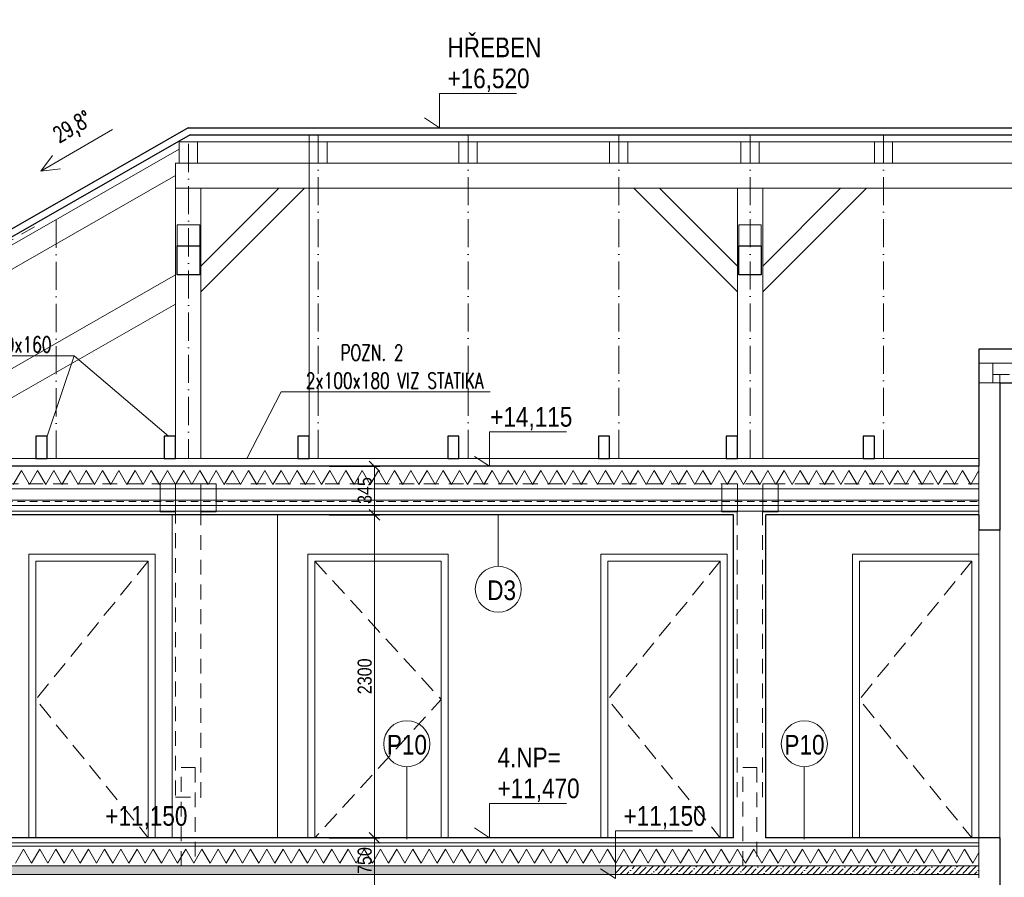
# Model space of a CAD drawing. Header units: millimetres. Extents: x -300958 to -108039, y 30118 to 292543.
# Tile 15 of 256: x -226058 to -219051, y 55558 to 61663. Entities that reach past the tile are written whole.
import ezdxf

# ---------------------------------------------------------------- set-up
doc = ezdxf.new("R2010")
doc.units = ezdxf.units.MM
doc.header["$MEASUREMENT"] = 0
for name, pattern in [('CERCHOVANA1', [6, 4, -1, 0, -1]), ('DGN Style 2', [879.857395, 527.914437, -351.942958]), ('HIDDEN', [0.375, 0.25, -0.125])]:
    doc.linetypes.add(name, pattern=pattern)
doc.layers.get('0').update_dxf_attribs({"lineweight": 13})
doc.layers.get('Defpoints').update_dxf_attribs({"color": 3, "lineweight": 13})
for name, color, linetype, lineweight in [('A_Krokev', 134, 'CERCHOVANA1', 9), ('A_Vodorovné prvky krovu', 133, 'Continuous', 9), ('A_Řezy', 182, 'Continuous', 9), ('dims', 7, 'Continuous', 9), ('legenda', 7, 'Continuous', 13), ('Materiály', 1, 'Continuous', 13), ('navrh', 1, 'Continuous', 9), ('popis', 7, 'Continuous', 9), ('tenka', 7, 'Continuous', 13), ('výškové kóty', 7, 'Continuous', 13), ('walls', 7, 'Continuous', 13)]:
    doc.layers.add(name, color=color, linetype=linetype, lineweight=lineweight)
doc.styles.add('STYLE-0', font='ARIALN.TTF')
doc.styles.add('Style-Arial', font='arial.ttf')
doc.dimstyles.new('arch', dxfattribs={"dimscale": 50, "dimtxt": 2.5, "dimasz": 2.5, "dimexe": 1.25, "dimexo": 0.9, "dimtad": 1, "dimdec": 0, "dimtxsty": 'STYLE-0', "dimblk": 'ARCHTICK', "dimcen": 2.5, "dimadec": 0, "dimazin": 0, "dimtfac": 1, "dimtdec": 0, "dimtmove": 2, "dimatfit": 3, "dimldrblk": 'ARCHTICK', "dimfxl": 0, "dimarcsym": 0})

# ---------------------------------------------------------------- blocks, each defined once
blk = doc.blocks.new('_ArchTick')
at = {"color": 0, "linetype": 'ByBlock', "flags": 128}
blk.add_lwpolyline([(-0.5, -0.5), (0.5, 0.5)], dxfattribs=at)
blk = doc.blocks.new('*D923')
at = {"layer": 'Defpoints', "color": 0, "linetype": 'Continuous'}
for p in [(-223929.6, 58138.8), (-223929.6, 55838.8), (-223532.6, 55838.8)]:
    blk.add_point(p, dxfattribs=at)
at = {"layer": 'dims', "color": 0, "linetype": 'Continuous', "lineweight": -2}
for p, q in [((-223854.6, 58138.8), (-223495.1, 58138.8)), ((-223854.6, 55838.8), (-223495.1, 55838.8))]:
    blk.add_line(p, q, dxfattribs=at)
at = {"layer": 'dims', "linetype": 'Continuous', "lineweight": 0}
blk.add_line((-223532.6, 58138.8), (-223532.6, 55838.8), dxfattribs=at)
at = {"layer": 'dims', "linetype": 'Continuous', "lineweight": 0, "xscale": 75, "yscale": 75, "zscale": 75}
for p, rotation in [((-223532.6, 58138.8), 90), ((-223532.6, 55838.8), 270)]:
    blk.add_blockref('_ArchTick', p, dxfattribs=dict(at, rotation=rotation))
at = {"layer": 'dims', "color": 0, "linetype": 'Continuous', "insert": (-223602.4, 56988.8), "char_height": 100, "attachment_point": 5, "rotation": 90, "style": 'STYLE-0'}
blk.add_mtext('2300', dxfattribs=at)
blk = doc.blocks.new('*D924')
at = {"layer": 'Defpoints', "color": 0, "linetype": 'Continuous'}
for p in [(-223929.6, 58483.8), (-223929.6, 58138.8), (-223532.6, 58138.8)]:
    blk.add_point(p, dxfattribs=at)
at = {"layer": 'dims', "color": 0, "linetype": 'Continuous', "lineweight": -2}
for p, q in [((-223854.6, 58483.8), (-223495.1, 58483.8)), ((-223854.6, 58138.8), (-223495.1, 58138.8))]:
    blk.add_line(p, q, dxfattribs=at)
at = {"layer": 'dims', "linetype": 'Continuous', "lineweight": 0}
blk.add_line((-223532.6, 58483.8), (-223532.6, 58138.8), dxfattribs=at)
at = {"layer": 'dims', "linetype": 'Continuous', "lineweight": 0, "xscale": 75, "yscale": 75, "zscale": 75}
for p, rotation in [((-223532.6, 58483.8), 90), ((-223532.6, 58138.8), 270)]:
    blk.add_blockref('_ArchTick', p, dxfattribs=dict(at, rotation=rotation))
at = {"layer": 'dims', "color": 0, "linetype": 'Continuous', "insert": (-223602.4, 58311.3), "char_height": 100, "attachment_point": 5, "rotation": 90, "style": 'STYLE-0'}
blk.add_mtext('345', dxfattribs=at)
blk = doc.blocks.new('*D925')
at = {"layer": 'Defpoints', "color": 0, "linetype": 'Continuous'}
for p in [(-223929.6, 55838.8), (-223929.6, 55088.8), (-223532.6, 55088.8)]:
    blk.add_point(p, dxfattribs=at)
at = {"layer": 'dims', "color": 0, "linetype": 'Continuous', "lineweight": -2}
for p, q in [((-223854.6, 55838.8), (-223495.1, 55838.8)), ((-223854.6, 55088.8), (-223495.1, 55088.8))]:
    blk.add_line(p, q, dxfattribs=at)
at = {"layer": 'dims', "linetype": 'Continuous', "lineweight": 0}
blk.add_line((-223532.6, 55838.8), (-223532.6, 55088.8), dxfattribs=at)
at = {"layer": 'dims', "linetype": 'Continuous', "lineweight": 0, "xscale": 75, "yscale": 75, "zscale": 75}
for p, rotation in [((-223532.6, 55838.8), 90), ((-223532.6, 55088.8), 270)]:
    blk.add_blockref('_ArchTick', p, dxfattribs=dict(at, rotation=rotation))
at = {"layer": 'dims', "color": 0, "linetype": 'Continuous', "insert": (-223602.4, 55677.4), "char_height": 100, "attachment_point": 5, "rotation": 90, "style": 'STYLE-0'}
blk.add_mtext('750', dxfattribs=at)

msp = doc.modelspace()

# ---------------------------------------------------------------- hatches: boundary and pattern name
at = {"layer": 'Materiály', "linetype": 'Continuous'}
h = msp.add_hatch(dxfattribs=at)
h.set_pattern_fill('AR-SAND', color=256, scale=25, style=0)
h.set_pattern_definition([(37.5, (0, 0), (-1.574834, 48.170594), [0, -38, 0, -42.5, 0, -40.625]), (7.5, (0, 0), (44.244418, 70.553652), [0, -20.5, 0, -34.25, 0, -13.125]), (327.5, (-30.75, 0), (77.8535465, 0.141476), [0, -12.5, 0, -45, 0, -58.75]), (317.5, (-30.75, 0), (75.153165, 21.94189), [0, -6.25, 0, -29.5, 0, -33.75])])
h.paths.add_polyline_path([(-219232.6, 40918.8), (-222367.6, 40918.8), (-222367.6, 40798.8), (-219232.6, 40798.8)])
h.paths.add_polyline_path([(-222367.6, 40918.8), (-222542.6, 40918.8), (-222542.6, 40818.8), (-222898.7, 40818.8), (-222898.7, 40798.8), (-222367.6, 40798.8)])
h.paths.add_polyline_path([(-222898.7, 40818.8), (-226502.6, 40818.8), (-226502.6, 40718.8), (-223662.6, 40718.8), (-223662.6, 40798.8), (-222928.9, 40798.8)])
h.paths.add_polyline_path([(-222898.7, 40818.8), (-222928.9, 40798.8), (-222898.7, 40798.8)], flags=17)
h.paths.add_polyline_path([(-226502.6, 40818.8), (-229732.6, 40818.8), (-229732.6, 40718.8), (-226502.6, 40718.8)])
h.paths.add_polyline_path([(-229732.6, 40818.8), (-229982.6, 40818.8), (-229982.6, 40718.8), (-229732.6, 40718.8)])
h.paths.add_polyline_path([(-228618.5, 40586.4), (-228618.5, 40820.6), (-228466.4, 40820.6), (-228466.4, 40586.4)], flags=9)
h.paths.add_polyline_path([(-218115.5, 46156.5), (-218115.5, 46451.1), (-217963.3, 46451.1), (-217963.3, 46156.5)], flags=9)
h.paths.add_polyline_path([(-217865.5, 49448.5), (-217865.5, 49799.1), (-217713.3, 49799.1), (-217713.3, 49448.5)], flags=9)
h.paths.add_polyline_path([(-218115.5, 42671.5), (-218115.5, 42966.1), (-217963.3, 42966.1), (-217963.3, 42671.5)], flags=9)
h.paths.add_polyline_path([(-218115.5, 40575.3), (-218115.5, 40862.2), (-217963.3, 40862.2), (-217963.3, 40575.3)], flags=9)
h.paths.add_polyline_path([(-218136.8, 39800.3), (-218136.8, 40031.2), (-217984.6, 40031.2), (-217984.6, 39800.3)], flags=9)
h.paths.add_polyline_path([(-227176.8, 42400.8), (-227176.8, 42696.8), (-227024.7, 42696.8), (-227024.7, 42400.8)], flags=9)
h.paths.add_polyline_path([(-228618.5, 42400.8), (-228618.5, 42696.8), (-228466.4, 42696.8), (-228466.4, 42400.8)], flags=9)
h.paths.add_polyline_path([(-225570.1, 42355.8), (-225570.1, 42651.8), (-225418, 42651.8), (-225418, 42355.8)], flags=9)
h.paths.add_polyline_path([(-228618.5, 40138.1), (-228618.5, 40369), (-228466.4, 40369), (-228466.4, 40138.1)], flags=9)
h.paths.add_polyline_path([(-223678.5, 45816.5), (-223678.5, 46111.1), (-223526.3, 46111.1), (-223526.3, 45816.5)], flags=9)
h.paths.add_polyline_path([(-223678.5, 42455.8), (-223678.5, 42751.8), (-223526.3, 42751.8), (-223526.3, 42455.8)], flags=9)
h.paths.add_polyline_path([(-223678.5, 44036.7), (-223678.5, 44270.9), (-223526.3, 44270.9), (-223526.3, 44036.7)], flags=9)
h.paths.add_polyline_path([(-223678.5, 41315.7), (-223678.5, 41549.9), (-223526.3, 41549.9), (-223526.3, 41315.7)], flags=9)
h.paths.add_polyline_path([(-227074.3, 39380.3), (-227074.3, 39611.2), (-226922.2, 39611.2), (-226922.2, 39380.3)], flags=9)
h.paths.add_polyline_path([(-225483.3, 56100.3), (-224845.8, 56100.3), (-224845.8, 55862), (-225483.3, 55862)], flags=9)
h.paths.add_polyline_path([(-217799.5, 56100.3), (-217162, 56100.3), (-217162, 55862), (-217799.5, 55862)], flags=9)
h.paths.add_polyline_path([(-222994.5, 41275.8), (-222724.1, 41320.6), (-222749.2, 41471.7), (-223019.5, 41426.9)], flags=9)
h.paths.add_polyline_path([(-224212.8, 59339.5), (-222728.2, 59339.5), (-222728.2, 58991.3), (-224212.8, 58991.3)], flags=9)
h.paths.add_polyline_path([(-230100.7, 59346.6), (-228890.4, 59346.6), (-228890.3, 58998.4), (-230100.7, 58998.4)], flags=9)
h.paths.add_polyline_path([(-227728.3, 39096.1), (-227216.5, 39096.1), (-227216.5, 38857.8), (-227728.3, 38857.8)], flags=9)
h.paths.add_polyline_path([(-229521.5, 42668.8), (-228646.4, 42668.8), (-228646.4, 42177.8), (-229521.5, 42177.8)], flags=9)
h.paths.add_polyline_path([(-229322, 39948.7), (-228810.3, 39948.7), (-228810.3, 39710.5), (-229322, 39710.5)], flags=9)
h.paths.add_polyline_path([(-229285, 39872.4), (-227602.3, 39872.5), (-227602.3, 39524.3), (-229285, 39524.3)], flags=9)
h.paths.add_polyline_path([(-231871.2, 39605.7), (-230192.3, 39605.7), (-230192.3, 38829), (-231871.2, 38829)], flags=9)
h.paths.add_polyline_path([(-229212.6, 39430.4), (-228112.8, 39430.4), (-228112.8, 38939.4), (-229212.6, 38939.4)], flags=9)
h.paths.add_polyline_path([(-233846.9, 39398.6), (-232194.7, 39398.7), (-232194.7, 39050.5), (-233846.9, 39050.5)], flags=9)
h.paths.add_polyline_path([(-229098.4, 54999.1), (-228349.1, 54999.2), (-228349.1, 54793.9), (-229098.4, 54793.8)], flags=9)
h.paths.add_polyline_path([(-229098.4, 55194.7), (-228379.6, 55194.8), (-228379.6, 54989.5), (-229098.4, 54989.4)], flags=9)
h.paths.add_polyline_path([(-211403.8, 40426), (-207613.8, 40426), (-207613.8, 40280), (-211403.8, 40280)], flags=9)
h.paths.add_polyline_path([(-206340.2, 40408.8), (-205613.8, 40408.8), (-205613.8, 40276.4), (-206340.2, 40276.4)], flags=9)
h.paths.add_polyline_path([(-211944.7, 52318), (-208955.3, 52318), (-208955.3, 52112.7), (-211944.6, 52112.6)], flags=9)
h.paths.add_polyline_path([(-212402.3, 52316.9), (-212270.1, 52316.9), (-212270.1, 52111.6), (-212402.3, 52111.6)], flags=9)
h.paths.add_polyline_path([(-212399.3, 52662.7), (-210098.7, 52662.9), (-210098.7, 52433.7), (-212399.3, 52433.6)], flags=9)
h.paths.add_polyline_path([(-220630.7, 56606.8), (-220295.6, 56606.8), (-220295.6, 56393.9), (-220630.7, 56393.9)], flags=9)
h.paths.add_polyline_path([(-223459.2, 56606.8), (-223124.1, 56606.8), (-223124.1, 56393.9), (-223459.2, 56393.9)], flags=9)
h.paths.add_polyline_path([(-227896.5, 56606.8), (-227561.4, 56606.8), (-227561.4, 56393.9), (-227896.5, 56393.9)], flags=9)
h.paths.add_polyline_path([(-212960.2, 39626), (-207707.7, 39626), (-207707.7, 39449.1), (-212960.2, 39449.1)], flags=9)
h.paths.add_polyline_path([(-224446.6, 39806.1), (-223934.8, 39806.1), (-223934.8, 39567.8), (-224446.6, 39567.8)], flags=9)
h.paths.add_polyline_path([(-232371.6, 57607.3), (-232121.2, 57607.3), (-232121.2, 57392.4), (-232371.6, 57392.4)], flags=9)
h.paths.add_polyline_path([(-222875.9, 40785.2), (-222364.2, 40785.2), (-222364.2, 40546.9), (-222875.9, 40546.9)], flags=9)
h.paths.add_polyline_path([(-222765.6, 57706.6), (-222510.3, 57706.6), (-222510.3, 57493.7), (-222765.6, 57493.7)], flags=9)
h.paths.add_polyline_path([(-219976.4, 54526.6), (-219743.2, 54526.6), (-219743.2, 54316.1), (-219976.4, 54316.1)], flags=9)
h.paths.add_polyline_path([(-234807.9, 41176.1), (-234296.1, 41176.1), (-234296.1, 40937.8), (-234807.9, 40937.8)], flags=9)
h.paths.add_polyline_path([(-230316.5, 54706.6), (-230083.2, 54706.6), (-230083.2, 54496.1), (-230316.5, 54496.1)], flags=9)
h.paths.add_polyline_path([(-222765.6, 54656.6), (-222532.4, 54656.6), (-222532.4, 54446.1), (-222765.6, 54446.1)], flags=9)
h.paths.add_polyline_path([(-225469.3, 51678), (-224951.4, 50215.3), (-225305.9, 50089.8), (-225823.8, 51552.5)], flags=9)
h.paths.add_polyline_path([(-224953.9, 47502.8), (-223579.2, 46845.2), (-223741.5, 46506), (-225116.2, 47163.6)], flags=9)
h.paths.add_polyline_path([(-222744.2, 58941.1), (-222105.4, 58941.1), (-222105.4, 58702.8), (-222744.2, 58702.8)], flags=9)
h.paths.add_polyline_path([(-215943.5, 44706.8), (-214705.1, 44706.8), (-214705.1, 44492), (-215943.5, 44492)], flags=9)
h.paths.add_polyline_path([(-215922.4, 44486.1), (-215410.6, 44486.1), (-215410.6, 44247.8), (-215922.4, 44247.8)], flags=9)
h.paths.add_polyline_path([(-212583.5, 43296.6), (-206340.8, 43296.8), (-206340.8, 43091.4), (-212583.5, 43091.3)], flags=9)
h.paths.add_polyline_path([(-211884.3, 45150.9), (-210798.1, 45150.9), (-210798.1, 45035.8), (-211884.3, 45035.8)], flags=9)
h.paths.add_polyline_path([(-212583.9, 41696.2), (-208047.8, 41696.2), (-208047.8, 41490.9), (-212583.9, 41490.8)], flags=9)
h.paths.add_polyline_path([(-212583.9, 41890.3), (-205727.7, 41890.4), (-205727.7, 41685.1), (-212583.9, 41684.9)], flags=9)
h.paths.add_polyline_path([(-212583.5, 42083.9), (-206291.2, 42084.1), (-206291.2, 41878.7), (-212583.5, 41878.6)], flags=9)
h.paths.add_polyline_path([(-212583.5, 42298.8), (-205719.8, 42298.9), (-205719.8, 42093.6), (-212583.5, 42093.5)], flags=9)
h.paths.add_polyline_path([(-212583.5, 42498.8), (-206659.3, 42498.9), (-206659.3, 42293.6), (-212583.5, 42293.5)], flags=9)
h.paths.add_polyline_path([(-212583.5, 42698.8), (-205800.6, 42698.9), (-205800.6, 42493.6), (-212583.5, 42493.5)], flags=9)
h.paths.add_polyline_path([(-212583.5, 42898.8), (-205891.3, 42898.9), (-205891.3, 42693.6), (-212583.5, 42693.5)], flags=9)
h.paths.add_polyline_path([(-212583.5, 43098.8), (-205573.6, 43098.9), (-205573.6, 42893.6), (-212583.5, 42893.5)], flags=9)
h.paths.add_polyline_path([(-212573.1, 43911), (-210695.1, 43911.1), (-210695.1, 43682), (-212573.1, 43681.8)], flags=9)
h.paths.add_polyline_path([(-212583.5, 43499), (-205582.7, 43499.1), (-205582.7, 43293.8), (-212583.5, 43293.6)], flags=9)
h.paths.add_polyline_path([(-212583.5, 43699), (-205754.1, 43699.1), (-205754.1, 43493.8), (-212583.5, 43493.6)], flags=9)
h.paths.add_polyline_path([(-211884, 46664.7), (-211108, 46664.7), (-211108, 46549.6), (-211884, 46549.6)], flags=9)
h.paths.add_polyline_path([(-211884.1, 46291), (-211034.2, 46291), (-211034.2, 46158.3), (-211884.1, 46158.3)], flags=9)
h.paths.add_polyline_path([(-211884.3, 45632.8), (-209796.3, 45632.8), (-209796.3, 45335.4), (-211884.3, 45335.4)], flags=9)
h.paths.add_polyline_path([(-211884.2, 46006.5), (-210395.8, 46006.5), (-210395.8, 45729.8), (-211884.2, 45729.8)], flags=9)
h.paths.add_polyline_path([(-211884, 47038.4), (-210639, 47038.4), (-210639, 46905.7), (-211884, 46905.7)], flags=9)
h.paths.add_polyline_path([(-212528.4, 47501.1), (-210602.8, 47501.2), (-210602.8, 47272), (-212528.4, 47271.9)], flags=9)
h.paths.add_polyline_path([(-234504.8, 39526.1), (-233993, 39526.1), (-233993, 39287.8), (-234504.8, 39287.8)], flags=9)
h.paths.add_polyline_path([(-233114.3, 40874.9), (-232589.7, 40874.9), (-232589.7, 40669.5), (-233114.3, 40669.5)], flags=9)
h.paths.add_polyline_path([(-225389.8, 39975.2), (-224878.1, 39975.2), (-224878.1, 39736.9), (-225389.8, 39736.9)], flags=9)
h.paths.add_polyline_path([(-220079.8, 40765.2), (-219568, 40765.2), (-219568, 40526.9), (-220079.8, 40526.9)], flags=9)
h.paths.add_polyline_path([(-228214.4, 39945.2), (-227702.6, 39945.2), (-227702.6, 39706.9), (-228214.4, 39706.9)], flags=9)
h.paths.add_polyline_path([(-229353, 46153.4), (-229129.3, 46153.4), (-229129.3, 45948.1), (-229353, 45948.1)], flags=9)
h.paths.add_polyline_path([(-229101.5, 45719.1), (-226775, 45719), (-226775, 45513.7), (-229101.5, 45513.8)], flags=9)
h.paths.add_polyline_path([(-229112.9, 46370.7), (-226775, 46370.6), (-226775, 46165.3), (-229112.9, 46165.3)], flags=9)
h.paths.add_polyline_path([(-215953.6, 41926.8), (-214723.9, 41926.8), (-214723.9, 41712), (-215953.6, 41712)], flags=9)
h.paths.add_polyline_path([(-215963.8, 41706.1), (-215452, 41706.1), (-215452, 41467.8), (-215963.8, 41467.8)], flags=9)
h.paths.add_polyline_path([(-234012.5, 43127.9), (-233811.8, 43132.3), (-233807.3, 42927), (-234008, 42922.6)], flags=9)
h.paths.add_polyline_path([(-235655.8, 43597.5), (-234388.3, 43597.6), (-234388.3, 43392.2), (-235655.8, 43392.2)], flags=9)
h.paths.add_polyline_path([(-234259.8, 56606.8), (-233693.9, 56606.8), (-233693.9, 56358.2), (-234259.8, 56358.2)], flags=9)
h.paths.add_polyline_path([(-234259.8, 56386.1), (-233622.3, 56386.1), (-233622.3, 56147.8), (-234259.8, 56147.8)], flags=9)
h.paths.add_polyline_path([(-233571.2, 43395.1), (-233325, 43395.1), (-233325, 43182.1), (-233571.2, 43182.1)], flags=9)
h.paths.add_polyline_path([(-218007.4, 61282.7), (-217166.6, 61282.7), (-217166.6, 60934.5), (-218007.4, 60934.5)], flags=9)
h.paths.add_polyline_path([(-224774, 61282.7), (-223933.3, 61282.7), (-223933.3, 60934.5), (-224774, 60934.5)], flags=9)
h.paths.add_polyline_path([(-234075.4, 44078.9), (-233813.7, 44078.9), (-233813.7, 43873.6), (-234075.4, 43873.6)], flags=9)
h.paths.add_polyline_path([(-234075.4, 44296.1), (-233889.9, 44296.1), (-233889.9, 44090.7), (-234075.4, 44090.7)], flags=9)
h.paths.add_polyline_path([(-235655.8, 44078.9), (-234289.3, 44078.9), (-234289.3, 43873.6), (-235655.8, 43873.6)], flags=9)
h.paths.add_polyline_path([(-235655.8, 44296.1), (-234194, 44296.1), (-234194, 44090.8), (-235655.8, 44090.7)], flags=9)
h.paths.add_polyline_path([(-234075.4, 44513.3), (-233889.9, 44513.3), (-233889.9, 44307.9), (-234075.4, 44307.9)], flags=9)
h.paths.add_polyline_path([(-235655.8, 44513.3), (-234681.7, 44513.3), (-234681.7, 44308), (-235655.8, 44307.9)], flags=9)
h.paths.add_polyline_path([(-235785.4, 44866.2), (-235539.2, 44866.2), (-235539.2, 44656.2), (-235785.4, 44656.2)], flags=9)
h.paths.add_polyline_path([(-228354.8, 46805), (-226775, 46805), (-226775, 46599.7), (-228354.8, 46599.7)], flags=9)
h.paths.add_polyline_path([(-229240.8, 46805), (-229127.6, 46805), (-229127.6, 46599.7), (-229240.8, 46599.7)], flags=9)
h.paths.add_polyline_path([(-226873.1, 47320.6), (-226627.7, 47320.6), (-226627.7, 47110), (-226873.1, 47110)], flags=9)
h.paths.add_polyline_path([(-229278.9, 47022.2), (-229127.6, 47022.2), (-229127.6, 46816.8), (-229278.9, 46816.8)], flags=9)
h.paths.add_polyline_path([(-229379.6, 45936.2), (-229129.3, 45936.2), (-229129.3, 45730.9), (-229379.6, 45730.9)], flags=9)
h.paths.add_polyline_path([(-227878.6, 45936.3), (-226775, 45936.2), (-226775, 45730.9), (-227878.6, 45730.9)], flags=9)
h.paths.add_polyline_path([(-227124.3, 46153.4), (-226775, 46153.4), (-226775, 45948.1), (-227124.3, 45948.1)], flags=9)
h.paths.add_polyline_path([(-228236.7, 46587.8), (-226775, 46587.8), (-226775, 46382.5), (-228236.7, 46382.5)], flags=9)
h.paths.add_polyline_path([(-229036.1, 45501.9), (-226778.1, 45501.9), (-226778.1, 45296.6), (-229036.1, 45296.5)], flags=9)
h.paths.add_polyline_path([(-229017.4, 45284.7), (-226805.2, 45284.7), (-226805.2, 45079.4), (-229017.4, 45079.3)], flags=9)
h.paths.add_polyline_path([(-229377.9, 45284.7), (-229127.6, 45284.7), (-229127.6, 45079.3), (-229377.9, 45079.3)], flags=9)
h.paths.add_polyline_path([(-229377.9, 45501.9), (-229127.6, 45501.9), (-229127.6, 45296.5), (-229377.9, 45296.5)], flags=9)
h.paths.add_polyline_path([(-229236.9, 46587.8), (-229127.6, 46587.8), (-229127.6, 46382.5), (-229237, 46382.5)], flags=9)
h.paths.add_polyline_path([(-229240.8, 45719), (-229127.6, 45719), (-229127.6, 45513.7), (-229240.8, 45513.7)], flags=9)
h.paths.add_polyline_path([(-228709.1, 47022.2), (-226775, 47022.2), (-226775, 46816.8), (-228709.1, 46816.9)], flags=9)
h.paths.add_polyline_path([(-229377.9, 46370.6), (-229127.6, 46370.6), (-229127.6, 46165.3), (-229377.9, 46165.3)], flags=9)
h.paths.add_polyline_path([(-230281.6, 41946.8), (-230036.3, 41946.8), (-230036.3, 41736.3), (-230281.6, 41736.3)], flags=9)
h.paths.add_polyline_path([(-225071.7, 42046.8), (-224825.5, 42046.8), (-224825.5, 41833.9), (-225071.7, 41833.9)], flags=9)
h.paths.add_polyline_path([(-216440.4, 57388.8), (-215794, 57388.8), (-215794, 57183.5), (-216440.4, 57183.5)], flags=9)
h.paths.add_polyline_path([(-218704.2, 59776.1), (-218066.7, 59776.1), (-218066.7, 59537.8), (-218704.2, 59537.8)], flags=9)
h.paths.add_polyline_path([(-227540.8, 61663.4), (-226903.3, 61663.4), (-226903.3, 61425.1), (-227540.8, 61425.1)], flags=9)
h.paths.add_polyline_path([(-230082.8, 61183.8), (-229445.3, 61183.8), (-229445.3, 60945.5), (-230082.8, 60945.5)], flags=9)
h.paths.add_polyline_path([(-221795.9, 56100.3), (-221158.4, 56100.3), (-221158.4, 55862), (-221795.9, 55862)], flags=9)
h.paths.add_polyline_path([(-216092.7, 54751.1), (-214947.1, 54751.1), (-214947.1, 54545.8), (-216092.7, 54545.8)], flags=9)
h.paths.add_polyline_path([(-223347.4, 51527.2), (-222095.2, 50658.8), (-222309.5, 50349.8), (-223561.7, 51218.2)], flags=9)
h.paths.add_polyline_path([(-231266.1, 47456.3), (-229952, 46684.6), (-230142.4, 46360.4), (-231456.5, 47132)], flags=9)
h.paths.add_polyline_path([(-212960.2, 39860.2), (-207827.6, 39860.2), (-207827.6, 39683.2), (-212960.2, 39683.2)], flags=9)
h.paths.add_polyline_path([(-205897.1, 39234.1), (-205613.8, 39234.1), (-205613.8, 39120), (-205897.1, 39120)], flags=9)
h.paths.add_polyline_path([(-212951.3, 40126), (-209962.4, 40126), (-209962.4, 39979.7), (-212951.3, 39979.7)], flags=9)
h.paths.add_polyline_path([(-209332.7, 40726), (-205613.8, 40726), (-205613.8, 40579.7), (-209332.7, 40579.7)], flags=9)
h.paths.add_polyline_path([(-209715.7, 40926), (-205632.2, 40926), (-205632.2, 40779.7), (-209715.7, 40779.7)], flags=9)
h.paths.add_polyline_path([(-207451.3, 40126), (-207002.2, 40126), (-207002.2, 39993.3), (-207451.3, 39993.3)], flags=9)
h.paths.add_polyline_path([(-207451.3, 39251.3), (-206949, 39251.3), (-206949, 39118.6), (-207451.3, 39118.6)], flags=9)
h.paths.add_polyline_path([(-207451.3, 38951.3), (-206583.2, 38951.3), (-206583.2, 38818.6), (-207451.3, 38818.6)], flags=9)
h.paths.add_polyline_path([(-205802.5, 38934.6), (-205607.6, 38934.6), (-205607.6, 38782.4), (-205802.5, 38782.4)], flags=9)
h.paths.add_polyline_path([(-207451.3, 40408.8), (-207057.4, 40408.8), (-207057.4, 40295), (-207451.3, 40295)], flags=9)
h.paths.add_polyline_path([(-212951.3, 39251.3), (-212494.7, 39251.3), (-212494.7, 39118.6), (-212951.3, 39118.6)], flags=9)
h.paths.add_polyline_path([(-212951.3, 40408.8), (-212389.4, 40408.8), (-212389.4, 40293.7), (-212951.3, 40293.7)], flags=9)
h.paths.add_polyline_path([(-212951.3, 40908.8), (-212231.3, 40908.8), (-212231.3, 40793.7), (-212951.3, 40793.7)], flags=9)
h.paths.add_polyline_path([(-207083.8, 40111.1), (-205665.8, 40111.1), (-205665.8, 39742.6), (-207083.8, 39742.6)], flags=9)
h.paths.add_polyline_path([(-212963.9, 39061), (-210629.7, 39061), (-210629.7, 38839.8), (-212963.9, 38839.8)], flags=9)
h.paths.add_polyline_path([(-223048.5, 61571.2), (-222336.1, 61571.2), (-222336.1, 61324.9), (-223048.5, 61324.9)], flags=9)
h.paths.add_polyline_path([(-223048.5, 61350.4), (-222410.9, 61350.4), (-222410.9, 61112.1), (-223048.5, 61112.1)], flags=9)
h.paths.add_polyline_path([(-227733.4, 59870.8), (-227448.4, 60037.6), (-227344.7, 59860.4), (-227629.7, 59693.6)], flags=9)
h.paths.add_polyline_path([(-218637.6, 41946.8), (-218152.4, 41946.8), (-218152.4, 41736.3), (-218637.6, 41736.3)], flags=9)
h.paths.add_polyline_path([(-218722.8, 41726.1), (-218211, 41726.1), (-218211, 41487.8), (-218722.8, 41487.8)], flags=9)
h.paths.add_polyline_path([(-218637.6, 45046.8), (-218143.6, 45046.8), (-218143.6, 44836.3), (-218637.6, 44836.3)], flags=9)
h.paths.add_polyline_path([(-218722.8, 44826.1), (-218159.4, 44826.1), (-218159.4, 44587.8), (-218722.8, 44587.8)], flags=9)
h.paths.add_polyline_path([(-218722.8, 56296.1), (-218085.2, 56296.1), (-218085.2, 56057.8), (-218722.8, 56057.8)], flags=9)
h.paths.add_polyline_path([(-218722.8, 56516.8), (-218213.5, 56516.8), (-218213.5, 56306.8), (-218722.8, 56306.8)], flags=9)
h.paths.add_polyline_path([(-218722.8, 52906.8), (-218218.1, 52906.8), (-218218.1, 52693.9), (-218722.8, 52693.9)], flags=9)
h.paths.add_polyline_path([(-218637.6, 48916.8), (-218130.9, 48916.8), (-218130.9, 48706.3), (-218637.6, 48706.3)], flags=9)
h.paths.add_polyline_path([(-218722.8, 52686.1), (-218174.4, 52686.1), (-218174.4, 52447.8), (-218722.8, 52447.8)], flags=9)
h.paths.add_polyline_path([(-218722.8, 48696.1), (-218174.4, 48696.1), (-218174.4, 48457.8), (-218722.8, 48457.8)], flags=9)
h.paths.add_polyline_path([(-234970, 43183.1), (-234458.3, 43183.1), (-234458.3, 42944.8), (-234970, 42944.8)], flags=9)
h.paths.add_polyline_path([(-222692.2, 56296.1), (-222054.7, 56296.1), (-222054.7, 56057.8), (-222692.2, 56057.8)], flags=9)
h.paths.add_polyline_path([(-222692.2, 56516.8), (-222182.9, 56516.8), (-222182.9, 56306.8), (-222692.2, 56306.8)], flags=9)
h.paths.add_polyline_path([(-231290, 51524.2), (-229952, 50738.4), (-230142.4, 50414.2), (-231480.4, 51199.9)], flags=9)
h.paths.add_polyline_path([(-220079.8, 40126.1), (-219568, 40126.1), (-219568, 39887.8), (-220079.8, 39887.8)], flags=9)
h.paths.add_polyline_path([(-228354.7, 48516.1), (-227806.4, 48516.1), (-227806.4, 48277.8), (-228354.7, 48277.8)], flags=9)
h.paths.add_polyline_path([(-227012.9, 52486.1), (-226464.5, 52486.1), (-226464.5, 52247.8), (-227012.9, 52247.8)], flags=9)
h.paths.add_polyline_path([(-230335.5, 52956.8), (-230088.9, 52956.8), (-230088.9, 52743.9), (-230335.5, 52743.9)], flags=9)
h.paths.add_polyline_path([(-222783.5, 52913.4), (-222536.9, 52913.4), (-222536.9, 52700.5), (-222783.5, 52700.5)], flags=9)
h.paths.add_polyline_path([(-218820.6, 40626.1), (-218308.8, 40626.1), (-218308.8, 40387.8), (-218820.6, 40387.8)], flags=9)
h.paths.add_polyline_path([(-227728.3, 41946.8), (-227243.2, 41946.8), (-227243.2, 41736.3), (-227728.3, 41736.3)], flags=9)
h.paths.add_polyline_path([(-227728.3, 41726.1), (-227216.5, 41726.1), (-227216.5, 41487.8), (-227728.3, 41487.8)], flags=9)
h.paths.add_polyline_path([(-227728.3, 52866.8), (-227223.6, 52866.8), (-227223.6, 52653.9), (-227728.3, 52653.9)], flags=9)
h.paths.add_polyline_path([(-229001, 48916.8), (-228494.4, 48916.8), (-228494.4, 48706.3), (-229001, 48706.3)], flags=9)
h.paths.add_polyline_path([(-228329.7, 45046.8), (-227835.8, 45046.8), (-227835.8, 44836.3), (-228329.7, 44836.3)], flags=9)
h.paths.add_polyline_path([(-227728.3, 52646.1), (-227179.9, 52646.1), (-227179.9, 52407.8), (-227728.3, 52407.8)], flags=9)
h.paths.add_polyline_path([(-229001, 48696.1), (-228452.7, 48696.1), (-228452.7, 48457.8), (-229001, 48457.8)], flags=9)
h.paths.add_polyline_path([(-228329.7, 44826.1), (-227766.4, 44826.1), (-227766.4, 44587.8), (-228329.7, 44587.8)], flags=9)
at = {"layer": 'Materiály', "linetype": 'Continuous', "lineweight": 0}
h = msp.add_hatch(dxfattribs=at)
h.set_pattern_fill('ANSI35', color=256, scale=250, style=0)
h.paths.add_polyline_path([(-232612.6, 55638.8), (-232612.6, 55578.8), (-221818.7, 55578.8), (-221818.7, 55638.8)])
h.paths.add_polyline_path([(-223678.5, 55562.3), (-223678.5, 55792.5), (-223526.3, 55792.5), (-223526.3, 55562.3)], flags=9)
h = msp.add_hatch(dxfattribs=at)
h.set_pattern_fill('ANSI35', color=256, scale=250, style=0)
h.paths.add_polyline_path([(-221818.7, 55638.8), (-221818.7, 55578.8), (-219232.6, 55578.8), (-219232.6, 55638.8)])

# ---------------------------------------------------------------- linework, layer by layer
at = {"layer": 'A_Krokev', "ltscale": 50}
for p, q in [((-223933.6, 60843.1), (-223933.6, 58538.8)), ((-222867, 60843.1), (-222867, 58538.8)), ((-221794.6, 60843.1), (-221794.6, 58538.8)), ((-220860.3, 60843.1), (-220860.3, 58538.8)), ((-219911.1, 60843.1), (-219911.1, 58538.8)), ((-224856.7, 60778.4), (-224856.7, 58538.8)), ((-225797.8, 60239.9), (-225797.8, 58538.8))]:
    msp.add_line(p, q, dxfattribs=at)
at = {"layer": 'A_Vodorovné prvky krovu', "ltscale": 0.4}
for p, q in [((-223998.6, 60843.1), (-223998.6, 58538.8)), ((-224948.5, 60643.1), (-216950.3, 60643.1)), ((-224948.5, 60463.1), (-224948.5, 60643.1)), ((-224948.5, 60463.1), (-216950.3, 60463.1)), ((-224768.5, 59724.9), (-224030.3, 60463.1)), ((-224768.5, 59908.7), (-224214.2, 60463.1)), ((-220950.3, 59724.9), (-221688.5, 60463.1)), ((-220950.3, 59908.7), (-221504.6, 60463.1)), ((-220770.3, 59724.9), (-220032.1, 60463.1)), ((-220770.3, 59908.7), (-220215.9, 60463.1))]:
    msp.add_line(p, q, dxfattribs=at)
at = {"layer": 'A_Vodorovné prvky krovu'}
for p, q in [((-224844.3, 60793.1), (-216882.2, 60793.1)), ((-224921.7, 60741.2), (-229711.6, 58000.1)), ((-224948.5, 60553), (-229707.6, 57829.6)), ((-224948.5, 59846.1), (-227233.8, 58538.8)), ((-224948.5, 59638.7), (-226871.3, 58538.8))]:
    msp.add_line(p, q, dxfattribs=at)
at = {"layer": 'A_Vodorovné prvky krovu', "linetype": 'DGN Style 2', "ltscale": 0.2}
for p, q in [((-225952.6, 60189.7), (-226412.6, 59924.1)), ((-228635.9, 58358.8), (-219232.6, 58358.8)), ((-220952.1, 56128.8), (-220952.1, 58163.8)), ((-220772.1, 56128.8), (-220772.1, 58163.8))]:
    msp.add_line(p, q, dxfattribs=at)
at = {"layer": 'A_Vodorovné prvky krovu', "ltscale": 0.4}
for points in [[(-224768.5, 58538.8), (-224768.5, 60463.1), (-224948.5, 60463.1), (-224948.5, 58538.8)], [(-220770.3, 58538.8), (-220770.3, 60463.1), (-220950.3, 60463.1), (-220950.3, 58538.8)], [(-220770.3, 58538.8), (-220770.3, 60463.1), (-220950.3, 60463.1), (-220950.3, 58538.8)]]:
    msp.add_lwpolyline(points, close=True, dxfattribs=at)
for points in [[(-224776.7, 60053.1), (-224936.7, 60053.1), (-224936.7, 60203.1), (-224776.7, 60203.1), (-224776.7, 60053.1)], [(-220780.3, 60053.1), (-220940.3, 60053.1), (-220940.3, 60203.1), (-220780.3, 60203.1), (-220780.3, 60053.1)]]:
    msp.add_lwpolyline(points, dxfattribs=at)
at = {"layer": 'A_Vodorovné prvky krovu', "linetype": 'DGN Style 2', "ltscale": 0.2}
msp.add_lwpolyline([(-224768.5, 56128.8), (-224768.5, 58358.8), (-224948.5, 58358.8), (-224948.5, 56128.8)], close=True, dxfattribs=at)
for points in [[(-224908.5, 56338.8), (-224808.5, 56338.8), (-224808.5, 55638.8), (-224908.5, 55638.8), (-224908.5, 56338.8)], [(-220912.1, 56338.8), (-220812.1, 56338.8), (-220812.1, 55638.8), (-220912.1, 55638.8), (-220912.1, 56338.8)]]:
    msp.add_lwpolyline(points, dxfattribs=at)
at = {"layer": 'A_Řezy', "ltscale": 0.4}
for points in [[(-224921.7, 60793.1), (-224791.7, 60793.1), (-224791.7, 60643.1), (-224921.7, 60643.1), (-224921.7, 60793.1)], [(-223998.6, 60793.1), (-223868.6, 60793.1), (-223868.6, 60643.1), (-223998.6, 60643.1), (-223998.6, 60793.1)], [(-222932, 60793.1), (-222802, 60793.1), (-222802, 60643.1), (-222932, 60643.1), (-222932, 60793.1)], [(-221859.6, 60793.1), (-221729.6, 60793.1), (-221729.6, 60643.1), (-221859.6, 60643.1), (-221859.6, 60793.1)], [(-220925.3, 60793.1), (-220795.3, 60793.1), (-220795.3, 60643.1), (-220925.3, 60643.1), (-220925.3, 60793.1)], [(-219976.1, 60793.1), (-219846.1, 60793.1), (-219846.1, 60643.1), (-219976.1, 60643.1), (-219976.1, 60793.1)]]:
    msp.add_lwpolyline(points, dxfattribs=at)
at = {"layer": 'dims', "linetype": 'Continuous', "flags": 128}
msp.add_lwpolyline([(-225398, 60882.2), (-225907.2, 60584.2), (-225768.1, 60601.8), (-225907.2, 60584.2), (-225823.8, 60696.9)], dxfattribs=at)
at = {"layer": 'legenda', "linetype": 'Continuous', "lineweight": 0}
for p, q in [((-222651.8, 57772.7), (-222651.8, 58138.8)), ((-223302.8, 56345.3), (-223302.8, 55828.8)), ((-220474.3, 56345.3), (-220474.3, 55828.8))]:
    msp.add_line(p, q, dxfattribs=at)
for centre in [(-222651.8, 57608.9), (-223302.8, 56509.1), (-220474.3, 56509.1)]:
    msp.add_circle(centre, 163.8, dxfattribs=at)
at = {"layer": 'Materiály', "linetype": 'Continuous'}
for p, q in [((-219232.6, 58323.8), (-228823.9, 58323.8)), ((-219232.6, 58243.8), (-228802.6, 58243.8)), ((-219232.6, 58203.8), (-228792, 58203.8)), ((-219232.6, 58163.8), (-228781.4, 58163.8))]:
    msp.add_line(p, q, dxfattribs=at)
at = {"layer": 'Materiály', "linetype": 'Continuous', "flags": 128}
for points in [[(-219014.6, 59137.5), (-219132.6, 59137.5), (-219132.6, 59137.5), (-219132.6, 59137.5), (-219132.6, 59137.5), (-219132.6, 59137.5), (-219132.6, 59218.8), (-216882.2, 59218.8)], [(-226103.1, 58353.8), (-226045.3, 58453.8), (-225987.6, 58353.8), (-225929.9, 58453.8), (-225872.1, 58353.8), (-225814.4, 58453.8), (-225756.6, 58353.8), (-225698.9, 58453.8), (-225641.2, 58353.8), (-225583.4, 58453.8), (-225525.7, 58353.8), (-225468, 58453.8), (-225410.2, 58353.8), (-225352.5, 58453.8), (-225294.8, 58353.8), (-225237, 58453.8), (-225179.3, 58353.8), (-225121.6, 58453.8), (-225063.8, 58353.8), (-225006.1, 58453.8), (-224948.4, 58353.8), (-224890.6, 58453.8), (-224832.9, 58353.8), (-224775.2, 58453.8), (-224775.2, 58453.8)], [(-224775.2, 58453.8), (-224717.4, 58353.8), (-224717.4, 58353.8), (-224659.7, 58453.8), (-224601.9, 58353.8), (-224544.2, 58453.8), (-224486.5, 58353.8), (-224428.7, 58453.8), (-224371, 58353.8), (-224313.3, 58453.8), (-224255.5, 58353.8), (-224197.8, 58453.8), (-224140.1, 58353.8), (-224082.3, 58453.8), (-224024.6, 58353.8), (-223966.9, 58453.8), (-223909.1, 58353.8), (-223851.4, 58453.8), (-223793.7, 58353.8), (-223735.9, 58453.8), (-223678.2, 58353.8), (-223620.5, 58453.8), (-223562.7, 58353.8), (-223505, 58453.8), (-223447.2, 58353.8), (-223389.5, 58453.8), (-223331.8, 58353.8), (-223274, 58453.8), (-223216.3, 58353.8), (-223158.6, 58453.8), (-223100.8, 58353.8), (-223043.1, 58453.8), (-222985.4, 58353.8), (-222927.6, 58453.8), (-222869.9, 58353.8), (-222812.2, 58453.8), (-222754.4, 58353.8), (-222696.7, 58453.8), (-222639, 58353.8), (-222581.2, 58453.8), (-222523.5, 58353.8), (-222465.8, 58453.8), (-222408, 58353.8), (-222350.3, 58453.8), (-222292.5, 58353.8), (-222234.8, 58453.8), (-222177.1, 58353.8), (-222119.3, 58453.8), (-222061.6, 58353.8), (-222003.9, 58453.8), (-222003.9, 58453.8)], [(-222003.9, 58453.8), (-221946.1, 58353.8), (-221946.1, 58353.8), (-221888.4, 58453.8), (-221830.7, 58353.8), (-221772.9, 58453.8), (-221715.2, 58353.8), (-221657.5, 58453.8), (-221599.7, 58353.8), (-221542, 58453.8), (-221484.3, 58353.8), (-221426.5, 58453.8), (-221368.8, 58353.8), (-221311.1, 58453.8), (-221253.3, 58353.8), (-221195.6, 58453.8), (-221137.8, 58353.8), (-221080.1, 58453.8), (-221022.4, 58353.8), (-220964.6, 58453.8), (-220906.9, 58353.8), (-220849.2, 58453.8), (-220791.4, 58353.8), (-220733.7, 58453.8), (-220676, 58353.8), (-220618.2, 58453.8), (-220560.5, 58353.8), (-220502.8, 58453.8), (-220445, 58353.8), (-220387.3, 58453.8), (-220329.6, 58353.8), (-220271.8, 58453.8), (-220214.1, 58353.8), (-220156.4, 58453.8), (-220098.6, 58353.8), (-220040.9, 58453.8), (-219983.1, 58353.8), (-219925.4, 58453.8), (-219867.7, 58353.8), (-219809.9, 58453.8), (-219752.2, 58353.8), (-219694.5, 58453.8), (-219636.7, 58353.8), (-219579, 58453.8), (-219521.3, 58353.8), (-219463.5, 58453.8), (-219405.8, 58353.8), (-219348.1, 58453.8), (-219290.3, 58353.8), (-219232.6, 58453.8), (-219232.6, 58453.8)], [(-222913.1, 55758.8), (-222970.8, 55658.8), (-223028.6, 55758.8), (-223086.3, 55658.8), (-223144, 55758.8), (-223201.8, 55658.8), (-223259.5, 55758.8), (-223317.3, 55658.8), (-223375, 55758.8), (-223432.7, 55658.8), (-223490.5, 55758.8), (-223548.2, 55658.8), (-223605.9, 55758.8), (-223663.7, 55658.8), (-223721.4, 55758.8), (-223779.1, 55658.8), (-223836.9, 55758.8), (-223894.6, 55658.8), (-223952.3, 55758.8), (-224010.1, 55658.8), (-224067.8, 55758.8), (-224125.5, 55658.8), (-224183.3, 55758.8), (-224241, 55658.8), (-224298.7, 55758.8), (-224356.5, 55658.8), (-224414.2, 55758.8), (-224472, 55658.8), (-224529.7, 55758.8), (-224587.4, 55658.8), (-224645.2, 55758.8), (-224702.9, 55658.8), (-224760.6, 55758.8), (-224818.4, 55658.8), (-224876.1, 55758.8), (-224933.8, 55658.8), (-224991.6, 55758.8), (-225049.3, 55658.8), (-225107, 55758.8), (-225164.8, 55658.8), (-225222.5, 55758.8), (-225280.2, 55658.8), (-225338, 55758.8), (-225395.7, 55658.8), (-225453.4, 55758.8), (-225511.2, 55658.8), (-225568.9, 55758.8), (-225626.7, 55658.8), (-225684.4, 55758.8), (-225742.1, 55658.8), (-225799.9, 55758.8), (-225857.6, 55658.8), (-225915.3, 55758.8), (-225973.1, 55658.8), (-226030.8, 55758.8), (-226088.5, 55658.8)], [(-222913.1, 55758.8), (-222855.4, 55658.8), (-222797.6, 55758.8), (-222739.9, 55658.8), (-222682.2, 55758.8), (-222624.4, 55658.8), (-222566.7, 55758.8), (-222509, 55658.8), (-222451.2, 55758.8), (-222393.5, 55658.8), (-222335.8, 55758.8), (-222278, 55658.8), (-222220.3, 55758.8), (-222162.6, 55658.8), (-222104.8, 55758.8), (-222047.1, 55658.8), (-221989.3, 55758.8), (-221931.6, 55658.8), (-221873.9, 55758.8), (-221816.1, 55658.8), (-221758.4, 55758.8), (-221700.7, 55658.8), (-221642.9, 55758.8), (-221585.2, 55658.8), (-221527.5, 55758.8), (-221469.7, 55658.8), (-221412, 55758.8), (-221354.3, 55658.8), (-221296.5, 55758.8), (-221238.8, 55658.8), (-221181.1, 55758.8), (-221123.3, 55658.8), (-221065.6, 55758.8), (-221007.9, 55658.8), (-220950.1, 55758.8), (-220892.4, 55658.8), (-220834.6, 55758.8), (-220776.9, 55658.8), (-220719.2, 55758.8), (-220661.4, 55658.8), (-220603.7, 55758.8), (-220546, 55658.8), (-220488.2, 55758.8), (-220430.5, 55658.8), (-220372.8, 55758.8), (-220315, 55658.8), (-220257.3, 55758.8), (-220199.6, 55658.8), (-220141.8, 55758.8), (-220084.1, 55658.8), (-220026.4, 55758.8), (-219968.6, 55658.8), (-219910.9, 55758.8), (-219853.2, 55658.8), (-219795.4, 55758.8), (-219737.7, 55658.8), (-219679.9, 55758.8), (-219622.2, 55658.8), (-219564.5, 55758.8), (-219506.7, 55658.8), (-219449, 55758.8), (-219391.3, 55658.8), (-219333.5, 55758.8), (-219275.8, 55658.8), (-219232.6, 55733.6)]]:
    msp.add_lwpolyline(points, dxfattribs=at)
at = {"layer": 'Materiály', "linetype": 'Continuous'}
msp.add_3dface([(-219132.6, 59078.8), (-219232.6, 59078.8), (-219232.6, 59218.8), (-219132.6, 59218.8)], dxfattribs=at)
at = {"layer": 'navrh', "linetype": 'Continuous', "lineweight": 30}
for p, q in [((-224857.6, 60893.1), (-230048.3, 57922.7)), ((-224857.6, 60893.1), (-216882.2, 60893.1)), ((-224844.3, 60843.1), (-230023.4, 57879.3)), ((-224844.3, 60843.1), (-216882.2, 60843.1)), ((-219232.6, 58483.8), (-228866.5, 58483.8)), ((-220977.1, 58138.8), (-226292.6, 58138.8)), ((-220977.1, 55838.8), (-220977.1, 58138.8)), ((-219232.6, 58138.8), (-220747.1, 58138.8)), ((-220747.1, 55838.8), (-220747.1, 58138.8)), ((-220977.1, 55838.8), (-231221.2, 55838.8)), ((-219232.6, 55838.8), (-220747.1, 55838.8))]:
    msp.add_line(p, q, dxfattribs=at)
at = {"layer": 'navrh', "linetype": 'Continuous'}
for p, q in [((-228770.4, 58538.8), (-219232.6, 58538.8)), ((-224973.5, 55838.8), (-224973.5, 58138.8)), ((-224222.6, 55838.8), (-224222.6, 58138.8)), ((-231286.2, 55803.8), (-219232.6, 55803.8)), ((-231286.2, 55778.8), (-219232.6, 55778.8)), ((-232612.6, 55638.8), (-219232.6, 55638.8)), ((-232612.6, 55578.8), (-219232.6, 55578.8))]:
    msp.add_line(p, q, dxfattribs=at)
at = {"layer": 'navrh', "linetype": 'DGN Style 2', "lineweight": 0, "ltscale": 0.1}
msp.add_line((-228800, 58233.8), (-219232.6, 58233.8), dxfattribs=at)
at = {"layer": 'navrh', "linetype": 'Continuous', "lineweight": 30, "flags": 128}
for points in [[(-225942.8, 58538.8), (-225862.8, 58538.8), (-225862.8, 58698.8), (-225942.8, 58698.8), (-225942.8, 58538.8)], [(-225028.5, 58538.8), (-224948.5, 58538.8), (-224948.5, 58698.8), (-225028.5, 58698.8), (-225028.5, 58538.8)], [(-224078.6, 58538.8), (-223998.6, 58538.8), (-223998.6, 58698.8), (-224078.6, 58698.8), (-224078.6, 58538.8)], [(-223012, 58538.8), (-222932, 58538.8), (-222932, 58698.8), (-223012, 58698.8), (-223012, 58538.8)], [(-221939.6, 58538.8), (-221859.6, 58538.8), (-221859.6, 58698.8), (-221939.6, 58698.8), (-221939.6, 58538.8)], [(-221030.3, 58538.8), (-220950.3, 58538.8), (-220950.3, 58698.8), (-221030.3, 58698.8), (-221030.3, 58538.8)], [(-220056.1, 58538.8), (-219976.1, 58538.8), (-219976.1, 58698.8), (-220056.1, 58698.8), (-220056.1, 58538.8)]]:
    msp.add_lwpolyline(points, dxfattribs=at)
at = {"layer": 'navrh', "linetype": 'Continuous', "flags": 128}
for points in [[(-225992.6, 55838.8), (-225992.6, 57858.8), (-225092.6, 57858.8), (-225092.6, 55838.8)], [(-225942.6, 55838.8), (-225942.6, 57808.8), (-225142.6, 57808.8), (-225142.6, 55838.8)], [(-224007.6, 55838.8), (-224007.6, 57858.8), (-223007.6, 57858.8), (-223007.6, 55838.8)], [(-223957.6, 55838.8), (-223957.6, 57808.8), (-223057.6, 57808.8), (-223057.6, 55838.8)], [(-221922.6, 55838.8), (-221922.6, 57858.8), (-221022.6, 57858.8), (-221022.6, 55838.8)], [(-221872.6, 55838.8), (-221872.6, 57808.8), (-221072.6, 57808.8), (-221072.6, 55838.8)], [(-220132.6, 55838.8), (-220132.6, 57858.8), (-219232.6, 57858.8), (-219232.6, 55838.8)], [(-220082.6, 55838.8), (-220082.6, 57808.8), (-219282.6, 57808.8), (-219282.6, 55838.8)]]:
    msp.add_lwpolyline(points, dxfattribs=at)
at = {"layer": 'tenka', "linetype": 'Continuous'}
for p, q in [((-225862.8, 58698.8), (-225670, 59270.5)), ((-219082.6, 59078.8), (-219082.6, 59137.5)), ((-219082.6, 59078.8), (-219082.6, 59137.5)), ((-219232.6, 59078.8), (-219082.6, 59078.8)), ((-219232.6, 58138.8), (-219232.6, 58483.8)), ((-219232.6, 58028.8), (-219232.6, 55838.8)), ((-219082.6, 55838.8), (-219082.6, 58028.8)), ((-219232.6, 55838.8), (-219232.6, 55553.8))]:
    msp.add_line(p, q, dxfattribs=at)
at = {"layer": 'tenka', "linetype": 'Continuous', "flags": 128}
for points in [[(-224998.5, 58698.8), (-225670, 59270.5), (-226916, 59270.5)], [(-224440.6, 58538.8), (-224195.8, 59014.2), (-222710.3, 59014.2)]]:
    msp.add_lwpolyline(points, dxfattribs=at)
at = {"layer": 'tenka', "linetype": 'Continuous'}
msp.add_lwpolyline([(-225058.5, 58358.8), (-224948.5, 58358.8), (-224948.5, 58158.8), (-225058.5, 58158.8)], close=True, dxfattribs=at)
at = {"layer": 'tenka', "linetype": 'Continuous', "flags": 128}
for points in [[(-225058.5, 58358.8), (-224948.5, 58358.8), (-224948.5, 58158.8), (-225058.5, 58158.8)], [(-224768.5, 58158.8), (-224658.5, 58158.8), (-224658.5, 58358.8), (-224768.5, 58358.8)], [(-224768.5, 58158.8), (-224658.5, 58158.8), (-224658.5, 58358.8), (-224768.5, 58358.8)], [(-221060.3, 58358.8), (-220950.3, 58358.8), (-220950.3, 58158.8), (-221060.3, 58158.8)], [(-220770.3, 58158.8), (-220660.3, 58158.8), (-220660.3, 58358.8), (-220770.3, 58358.8)]]:
    msp.add_lwpolyline(points, close=True, dxfattribs=at)
at = {"layer": 'tenka', "linetype": 'HIDDEN', "ltscale": 500, "flags": 128}
for points in [[(-225142.6, 57808.8), (-225942.6, 56823.8), (-225142.6, 55838.8)], [(-223957.6, 57808.8), (-223057.6, 56823.8), (-223957.6, 55838.8)], [(-221072.6, 57808.8), (-221872.6, 56823.8), (-221072.6, 55838.8)], [(-219282.6, 57808.8), (-220082.6, 56823.8), (-219282.6, 55838.8)]]:
    msp.add_lwpolyline(points, dxfattribs=at)
at = {"layer": 'výškové kóty', "linetype": 'Continuous', "flags": 128}
msp.add_lwpolyline([(-222522.6, 61138.5), (-223071.2, 61138.5), (-223071.2, 60893.1), (-223177.7, 60963.5)], dxfattribs=at)
at = {"layer": 'výškové kóty', "linetype": 'Continuous', "lineweight": 0, "flags": 128}
for points in [[(-222166.3, 58729.2), (-222715, 58729.2), (-222715, 58483.8), (-222821.4, 58554.2)], [(-222166.3, 56084.2), (-222715, 56084.2), (-222715, 55838.8), (-222821.4, 55909.2)], [(-221270, 55888.5), (-221818.7, 55888.5), (-221818.7, 55548.8), (-221925.1, 55619.2)]]:
    msp.add_lwpolyline(points, dxfattribs=at)
at = {"layer": 'walls', "linetype": 'Continuous', "lineweight": 30}
for p, q in [((-219232.6, 59318.8), (-219232.6, 58483.8)), ((-216882.2, 59318.8), (-219232.6, 59318.8)), ((-219082.6, 59078.8), (-219082.6, 58028.8)), ((-219082.6, 59078.8), (-216882.2, 59078.8)), ((-219232.6, 58138.8), (-219232.6, 58028.8)), ((-219082.6, 58028.8), (-219232.6, 58028.8)), ((-219082.6, 55838.8), (-219232.6, 55838.8)), ((-219082.6, 55838.8), (-219082.6, 54378.8))]:
    msp.add_line(p, q, dxfattribs=at)
at = {"layer": 'walls', "linetype": 'Continuous', "lineweight": 30, "flags": 128}
for points in [[(-224776.7, 59846.1), (-224936.7, 59846.1), (-224936.7, 60053.1), (-224776.7, 60053.1), (-224776.7, 59846.1)], [(-220780.3, 59846.1), (-220940.3, 59846.1), (-220940.3, 60053.1), (-220780.3, 60053.1), (-220780.3, 59846.1)]]:
    msp.add_lwpolyline(points, dxfattribs=at)

# ---------------------------------------------------------------- texts
at = {"layer": 'dims', "linetype": 'Continuous', "insert": (-225797.1, 60817.4), "char_height": 112, "attachment_point": 4, "rotation": 30.34116, "line_spacing_factor": 0.765173, "style": 'Style-Arial'}
msp.add_mtext('{\\Fromans|c238;\\W0.71429;29,8°}', dxfattribs=at)
at = {"layer": 'legenda', "linetype": 'Continuous', "lineweight": 0, "char_height": 140, "style": 'STYLE-0'}
for s, insert, width, attachment_point in [('D3', (-222730.6, 57671.6), 298.375, 1), ('P10', (-223159.1, 56571.8), 1046.843, 3), ('P10', (-220330.6, 56571.8), 1046.843, 3)]:
    msp.add_mtext(s, dxfattribs=dict(at, insert=insert, width=width, attachment_point=attachment_point))
at = {"layer": 'popis', "linetype": 'Continuous', "char_height": 112, "line_spacing_factor": 0.765173, "style": 'Style-Arial'}
for s, insert, attachment_point, rotation in [('\\A1;{\\Fromans|c238;\\W0.7143;NOSNÍKY 1x80x160}', (-226870, 59351.1), 4, 0.00116), ('{\\Fromans|c238;\\W0.71429;POZN. 2}', (-223775.3, 59292.8), 4, 0.00116), ('\\A1;{\\Fromans|c238;\\W0.7143; \\P2x100x180 VIZ STATIKA}', (-222756.2, 59165.4), 6, 359.99884)]:
    msp.add_mtext(s, dxfattribs=dict(at, insert=insert, attachment_point=attachment_point, rotation=rotation))
at = {"layer": 'výškové kóty', "linetype": 'Continuous', "lineweight": 0, "char_height": 140, "width": 1046.843, "attachment_point": 1, "style": 'STYLE-0'}
for s, insert in [('HŘEBEN', (-223013.5, 61536.2)), ('+16,520', (-223013.5, 61315.4)), ('+14,115', (-222709.2, 58906.1)), ('4.NP=', (-222657.2, 56481.8)), ('+11,470', (-222657.2, 56261.1)), ('+11,150', (-225448.3, 56065.3)), ('+11,150', (-221760.9, 56065.3))]:
    msp.add_mtext(s, dxfattribs=dict(at, insert=insert))

# ---------------------------------------------------------------- dimensions: what is measured, and where the dimension line sits
at = {"layer": 'dims', "linetype": 'Continuous'}
for base, p1, p2, picture, middle in [((-223532.6, 58138.8), (-223929.6, 58483.8), (-223929.6, 58138.8), '*D924', (-223602.4, 58311.3)), ((-223532.6, 55838.8), (-223929.6, 58138.8), (-223929.6, 55838.8), '*D923', (-223602.4, 56988.8))]:
    dim = msp.add_linear_dim(base=base, p1=p1, p2=p2, angle=90, dimstyle='arch', override={"dimtxt": 2, "dimasz": 1.5, "dimexe": 0.75, "dimexo": 1.5, "dimgap": 0.375, "dimcen": 0.05, "dimclrd": 256, "dimlwd": 0}, dxfattribs=at)
    dim.commit()
    dim.dimension.update_dxf_attribs({"geometry": picture, "text_midpoint": middle})
dim = msp.add_linear_dim(base=(-223532.6, 55088.8), p1=(-223929.6, 55838.8), p2=(-223929.6, 55088.8), angle=90, dimstyle='arch', override={"dimtxt": 2, "dimasz": 1.5, "dimexe": 0.75, "dimexo": 1.5, "dimgap": 0.375, "dimcen": 0.05, "dimclrd": 256, "dimlwd": 0}, dxfattribs=at)
dim.commit()
dim.dimension.update_dxf_attribs({"geometry": '*D925', "text_midpoint": (-223602.4, 55677.4), "dimtype": 160})

doc.saveas('drawing.dxf')
